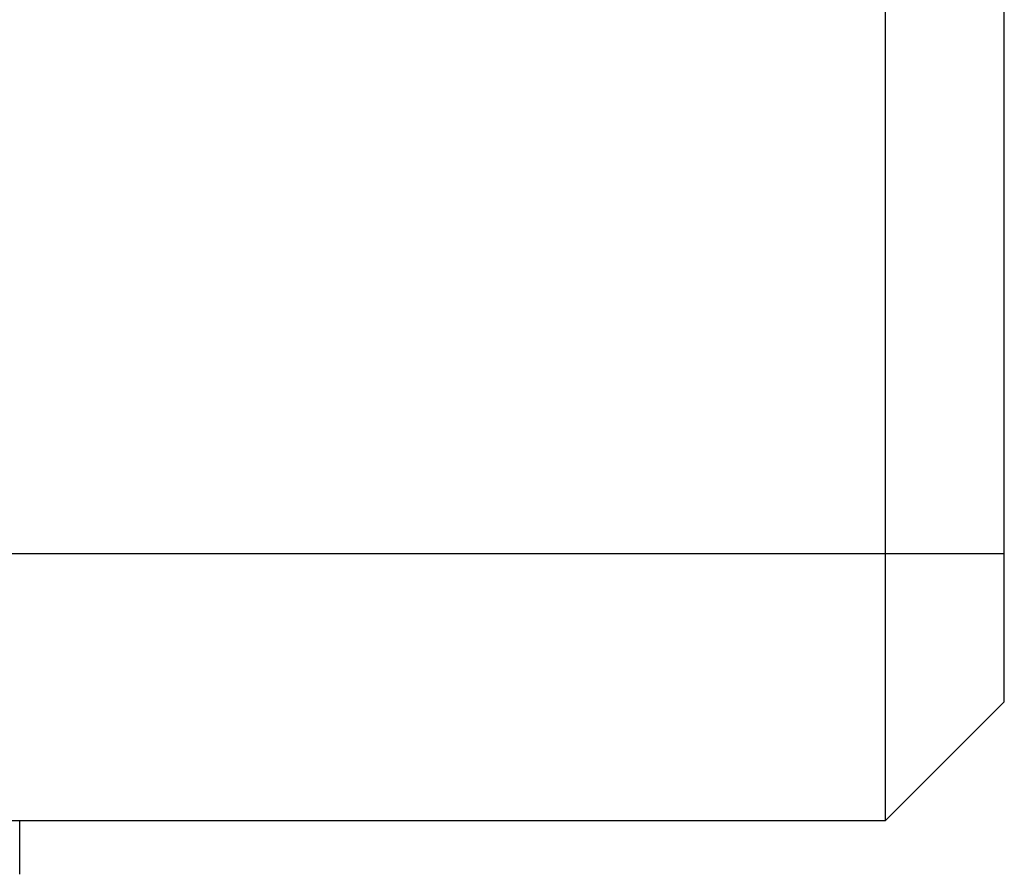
# Model space of a CAD drawing. Header units: millimetres. Extents: x 7 to 311, y 30 to 228.
# Tile 5 of 18: x 63 to 72, y 111 to 118. Entities that reach past the tile are written whole.
import ezdxf

# ---------------------------------------------------------------- set-up
doc = ezdxf.new("R2010")
doc.units = ezdxf.units.MM
doc.header["$LTSCALE"] = 16.335
doc.layers.add('20_ALL_FEATURES', color=7, linetype='CONTINUOUS')

msp = doc.modelspace()

# ---------------------------------------------------------------- linework, layer by layer
at = {"layer": '20_ALL_FEATURES', "color": 0}
for p, q in [((71.6425, 112.1006), (71.6425, 127.3506)), ((70.6425, 111.1006), (70.6425, 126.9813)), ((45.2882, 113.3506), (71.6425, 113.3506)), ((71.6425, 112.1006), (70.6425, 111.1006)), ((47.2925, 111.1006), (70.6425, 111.1006)), ((63.3463, 110.6455), (63.3463, 111.1006))]:
    msp.add_line(p, q, dxfattribs=at)

doc.saveas('drawing.dxf')
